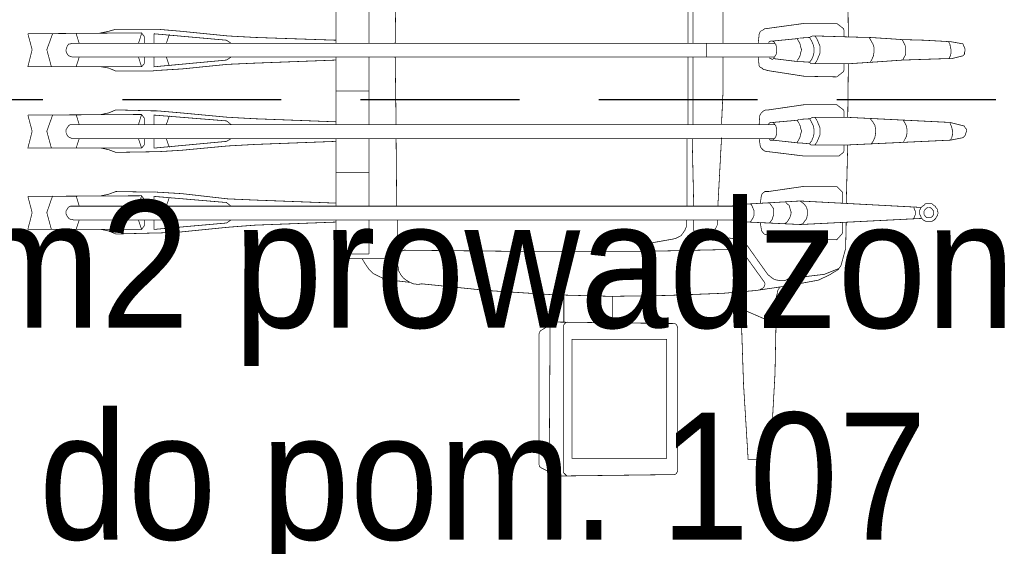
# Model space of a CAD drawing. Header units: centimetres. Extents: x 690840 to 714026, y 27673 to 40762.
# Tile 36 of 162: x 694223 to 694300, y 40016 to 40057. Entities that reach past the tile are written whole.
import ezdxf

# ---------------------------------------------------------------- set-up
doc = ezdxf.new("R2010")
doc.units = ezdxf.units.CM
doc.linetypes.add('DASHED2', pattern=[0.375, 0.25, -0.125])
doc.layers.add('H', color=7, linetype='Continuous')
doc.layers.add('Przekrojowa', color=253, linetype='Continuous', lineweight=25)
doc.layers.add('S3_rozdzielnice', color=1, linetype='Continuous', lineweight=5)
doc.styles.add('ARIELCE', font='arial.ttf', dxfattribs={"width": 0.9})

# ---------------------------------------------------------------- blocks, each defined once
blk = doc.blocks.new('zw$EDF5')
at = {"layer": 'H', "color": 8, "lineweight": 0, "const_width": 0.0573}
for points in [[(-55.37, 205.923), (-55.178, 206.909), (-55.01, 207.077), (-54.841, 207.125), (-54.673, 207.197), (-54.504, 207.197)], [(-54.504, 207.197), (-54.384, 207.077), (-54.264, 207.029)], [(-54.264, 207.029), (-53.975, 205.874)], [(-48.949, 206.043), (-48.732, 206.909), (-48.612, 207.029)], [(-48.612, 207.029), (-48.492, 207.029), (-48.323, 207.077), (-48.203, 207.077)], [(-48.203, 207.077), (-48.083, 207.029)], [(-48.083, 207.029), (-47.914, 206.957)], [(-47.914, 206.957), (-47.794, 206.909)], [(-47.794, 206.909), (-47.626, 205.971), (-47.506, 203.854), (-47.457, 202.123), (-47.385, 201.063), (-47.289, 199.573)], [(-55.37, 205.923), (-55.756, 197.672)], [(-54.89, 206.091), (-55.13, 206.043), (-55.37, 205.923)], [(-54.673, 206.091), (-54.89, 206.091)], [(-53.975, 205.874), (-54.217, 205.971), (-54.433, 206.043), (-54.673, 206.091)], [(-53.975, 205.874), (-53.568, 197.672)], [(-49.069, 202.17), (-48.949, 205.754)], [(-48.949, 205.754), (-48.949, 206.043)], [(-48.492, 205.971), (-48.732, 205.923), (-48.949, 205.802)], [(-48.251, 205.971), (-48.492, 205.971)], [(-47.577, 205.754), (-47.794, 205.874), (-48.035, 205.923), (-48.251, 205.971)], [(-61.192, 204.936), (-61.312, 204.888), (-61.432, 204.816), (-61.529, 204.768), (-61.649, 204.648), (-61.721, 204.527), (-61.769, 204.431)], [(-60.952, 204.599), (-61.072, 204.599), (-61.192, 204.599), (-61.361, 204.527)], [(-61.024, 204.936), (-61.192, 204.936)], [(-60.903, 204.888), (-61.024, 204.936)], [(-60.663, 204.311), (-60.735, 204.431), (-60.855, 204.527), (-60.952, 204.599)], [(-60.783, 204.888), (-60.903, 204.888)], [(-60.374, 204.479), (-60.495, 204.599), (-60.566, 204.72), (-60.663, 204.768), (-60.783, 204.888)], [(-61.769, 204.431), (-61.769, 204.311), (-61.769, 204.142), (-61.769, 204.022)], [(-61.769, 204.022), (-61.721, 203.902), (-61.649, 203.782), (-61.529, 203.661), (-61.432, 203.613), (-61.312, 203.565), (-61.192, 203.493)], [(-61.361, 204.527), (-61.432, 204.431), (-61.481, 204.311)], [(-61.481, 204.311), (-61.481, 204.191), (-61.481, 204.07)], [(-61.481, 204.07), (-61.361, 203.95), (-61.24, 203.854)], [(-61.24, 203.854), (-61.144, 203.854), (-60.952, 203.854)], [(-60.952, 203.854), (-60.855, 203.902), (-60.735, 204.022), (-60.663, 204.142)], [(-60.903, 203.493), (-60.783, 203.565), (-60.663, 203.613), (-60.566, 203.733), (-60.495, 203.854), (-60.374, 203.95)], [(-60.663, 204.191), (-60.663, 204.311)], [(-60.374, 204.191), (-60.374, 204.359), (-60.374, 204.479)], [(-60.374, 203.95), (-60.374, 204.07), (-60.374, 204.191)], [(-62.01, 194.136), (-61.529, 203.661)], [(-61.432, 203.084), (-61.529, 203.036)], [(-61.24, 203.156), (-61.432, 203.084)], [(-61.144, 203.156), (-61.24, 203.156)], [(-61.192, 203.493), (-61.024, 203.493), (-60.903, 203.493)], [(-60.783, 203.084), (-60.952, 203.156), (-61.144, 203.156)], [(-60.663, 203.036), (-60.783, 203.084)], [(-60.158, 194.088), (-60.663, 203.613)], [(-55.083, 202.459), (-55.299, 202.338), (-55.539, 202.218)], [(-54.793, 202.507), (-55.083, 202.459)], [(-54.553, 202.507), (-54.793, 202.507)], [(-54.264, 202.459), (-54.553, 202.507)], [(-53.808, 202.218), (-54.024, 202.338), (-54.264, 202.459)], [(-48.612, 202.41), (-48.829, 202.29), (-49.069, 202.17)], [(-48.083, 202.41), (-48.372, 202.41), (-48.612, 202.41)], [(-47.626, 202.218), (-47.866, 202.338), (-48.083, 202.41)], [(-49.238, 199.74), (-49.069, 202.17)], [(-47.457, 202.123), (-47.626, 202.218)], [(-53.928, 199.813), (-54.217, 199.982), (-54.504, 200.029), (-54.841, 200.029), (-55.13, 199.982), (-55.419, 199.862)], [(-55.419, 199.862), (-55.659, 199.693)], [(-53.688, 199.62), (-53.928, 199.813)], [(-49.358, 197.888), (-49.238, 199.74)], [(-49.021, 199.74), (-49.238, 199.62)], [(-47.794, 199.813), (-48.083, 199.909), (-48.443, 199.909), (-48.732, 199.862), (-49.021, 199.74)], [(-47.577, 199.693), (-47.794, 199.813)], [(-47.289, 199.525), (-47.577, 199.693)], [(-47.289, 199.573), (-47.289, 199.331), (-47.169, 195.243)], [(-65.232, 197.312), (-63.91, 197.672)], [(-63.91, 197.672), (-61.818, 197.721)], [(-60.374, 197.721), (-55.756, 197.841)], [(-55.756, 197.672), (-55.756, 195.243)], [(-53.568, 197.841), (-49.358, 197.888)], [(-53.568, 197.672), (-53.568, 195.243), (-53.568, 195.074)], [(-49.358, 195.243), (-49.358, 197.888)], [(-47.217, 197.888), (-42.84, 197.841)], [(-65.521, 197.142), (-65.978, 196.398), (-66.387, 195.532)], [(-65.931, 195.989), (-65.474, 197.142)], [(-65.474, 197.142), (-65.232, 197.312)], [(-63.213, 196.975), (-62.756, 197.384), (-62.635, 197.432), (-61.818, 197.432)], [(-63.164, 194.425), (-63.213, 196.975)], [(-59.508, 197.432), (-60.326, 197.432)], [(-59.003, 196.975), (-59.412, 197.384), (-59.508, 197.432)], [(-59.003, 194.425), (-59.003, 196.975)], [(-56.285, 191.538), (-56.285, 191.659), (-56.622, 194.425), (-56.622, 197.142), (-56.333, 197.504)], [(-56.333, 197.504), (-56.236, 197.552)], [(-56.236, 197.552), (-55.756, 197.552)], [(-53.109, 197.552), (-53.568, 197.552)], [(-52.989, 191.61), (-52.58, 194.425), (-52.58, 196.975), (-52.989, 197.504), (-53.109, 197.552)], [(-50.392, 196.975), (-49.982, 197.504)], [(-50.344, 194.425), (-50.392, 196.975)], [(-49.982, 197.504), (-49.815, 197.552), (-49.358, 197.552)], [(-46.76, 197.552), (-47.217, 197.552)], [(-46.808, 190.961), (-46.711, 191.153), (-46.591, 191.322), (-46.591, 191.442), (-46.182, 194.425), (-46.182, 196.975)], [(-46.591, 197.504), (-46.76, 197.552)], [(-46.182, 196.975), (-46.591, 197.504)], [(-66.387, 195.532), (-66.844, 193.054), (-67.206, 190.576), (-67.422, 188.026), (-67.59, 183.649)], [(-66.267, 193.174), (-65.931, 195.989)], [(-55.756, 195.243), (-55.539, 195.411)], [(-55.539, 195.411), (-55.25, 195.532), (-54.963, 195.652), (-54.673, 195.652), (-54.384, 195.652), (-54.097, 195.532), (-53.808, 195.411)], [(-53.808, 195.411), (-53.568, 195.243)], [(-49.117, 195.411), (-49.358, 195.243)], [(-48.54, 195.652), (-48.829, 195.532), (-49.117, 195.411)], [(-47.963, 195.652), (-48.251, 195.652), (-48.54, 195.652)], [(-47.385, 195.411), (-47.674, 195.532), (-47.963, 195.652)], [(-47.169, 195.243), (-47.385, 195.411)], [(-61.649, 194.545), (-61.769, 194.425)], [(-61.481, 194.617), (-61.649, 194.545)], [(-61.24, 194.666), (-61.481, 194.617)], [(-60.374, 194.377), (-60.566, 194.545), (-60.735, 194.617), (-60.903, 194.666), (-61.072, 194.666), (-61.24, 194.666)], [(-55.756, 194.954), (-55.756, 195.123), (-55.756, 195.243)], [(-55.419, 195.002), (-55.659, 194.834), (-55.756, 194.954)], [(-55.659, 194.834), (-55.587, 194.088)], [(-54.841, 195.195), (-55.13, 195.123), (-55.419, 195.002)], [(-53.975, 195.002), (-54.217, 195.123), (-54.553, 195.195), (-54.841, 195.195)], [(-53.688, 194.834), (-53.975, 195.002)], [(-53.688, 194.834), (-53.735, 194.088)], [(-53.568, 195.074), (-53.638, 194.954), (-53.688, 194.834)], [(-49.358, 194.954), (-49.358, 195.123), (-49.358, 195.243)], [(-49.021, 195.002), (-49.238, 194.834), (-49.358, 194.954)], [(-49.238, 194.834), (-49.189, 194.088)], [(-47.289, 194.834), (-47.577, 195.002), (-47.866, 195.123), (-48.155, 195.195), (-48.443, 195.195), (-48.732, 195.123), (-49.021, 195.002)], [(-47.289, 194.834), (-47.337, 194.088)], [(-47.169, 195.243), (-47.169, 195.074), (-47.217, 194.954), (-47.289, 194.834)], [(-62.804, 191.442), (-62.804, 191.61), (-63.164, 194.425)], [(-61.769, 194.425), (-61.938, 194.329), (-62.01, 194.136), (-61.769, 189.061)], [(-60.446, 189.134), (-60.158, 194.088)], [(-60.278, 194.257), (-60.374, 194.377)], [(-60.158, 194.088), (-60.278, 194.257)], [(-59.412, 191.61), (-59.003, 194.425)], [(-55.587, 194.088), (-55.587, 193.92), (-55.37, 191.947)], [(-55.37, 193.968), (-55.539, 193.848)], [(-53.975, 193.968), (-54.217, 194.088), (-54.433, 194.136), (-54.673, 194.208), (-54.89, 194.136), (-55.13, 194.088), (-55.37, 193.968)], [(-53.808, 193.848), (-53.975, 193.968)], [(-53.975, 191.947), (-53.808, 193.848)], [(-53.808, 193.848), (-53.735, 194.04)], [(-49.887, 191.49), (-50.344, 194.425)], [(-49.189, 194.088), (-49.189, 193.92), (-48.949, 191.947)], [(-48.949, 193.968), (-49.117, 193.848)], [(-47.577, 193.968), (-47.794, 194.088), (-48.035, 194.136), (-48.251, 194.208), (-48.492, 194.136), (-48.732, 194.088), (-48.949, 193.968)], [(-47.577, 191.899), (-47.385, 193.848), (-47.337, 194.04)], [(-47.385, 193.848), (-47.577, 193.968)], [(-66.34, 192.068), (-66.387, 192.308), (-66.435, 192.525), (-66.435, 192.765), (-66.387, 192.982)], [(-66.387, 192.982), (-66.267, 193.174)], [(-61.312, 193.342), (-61.481, 193.27), (-61.649, 193.174), (-61.818, 193.054), (-61.938, 192.885)], [(-61.072, 193.391), (-61.312, 193.342)], [(-60.903, 193.342), (-61.072, 193.391)], [(-60.663, 193.27), (-60.903, 193.342)], [(-60.206, 192.934), (-60.374, 193.054), (-60.495, 193.222), (-60.663, 193.27)], [(-73.724, 192.116), (-67.59, 192.236)], [(-69.851, 192.236), (-68.648, 189.47)], [(-67.59, 192.236), (-67.422, 192.308), (-67.253, 192.308), (-67.086, 192.404)], [(-67.086, 192.404), (-66.964, 192.476)], [(-54.89, 192.236), (-55.083, 192.188), (-55.25, 192.068)], [(-54.673, 192.236), (-54.89, 192.236)], [(-54.504, 192.236), (-54.673, 192.236)], [(-54.144, 191.61), (-54.024, 191.659), (-53.975, 191.779), (-53.975, 191.899), (-54.024, 192.019), (-54.264, 192.188), (-54.504, 192.236)], [(-48.492, 192.236), (-48.66, 192.188), (-48.829, 192.068)], [(-48.251, 192.236), (-48.492, 192.236)], [(-48.083, 192.236), (-48.251, 192.236)], [(-47.746, 191.61), (-47.626, 191.659), (-47.577, 191.779), (-47.577, 191.899), (-47.626, 192.019), (-47.866, 192.188), (-48.083, 192.236)], [(-74.59, 189.638), (-80.482, 190), (-80.482, 191.081), (-80.482, 191.202), (-80.411, 191.322), (-80.362, 191.442), (-80.29, 191.538), (-80.194, 191.61), (-80.074, 191.659), (-79.953, 191.731), (-79.833, 191.779)], [(-79.833, 191.779), (-73.724, 192.116)], [(-63.5, 189.806), (-65.931, 191.538), (-66.098, 191.731), (-66.22, 191.899), (-66.34, 192.068)], [(-62.756, 191.25), (-62.804, 191.442)], [(-61.769, 191.779), (-61.89, 191.659)], [(-61.432, 191.947), (-61.601, 191.899), (-61.769, 191.779)], [(-61.192, 192.019), (-61.432, 191.947)], [(-61.024, 192.019), (-61.192, 192.019)], [(-60.783, 192.019), (-61.024, 192.019)], [(-60.278, 191.659), (-60.446, 191.779), (-60.615, 191.899), (-60.783, 192.019)], [(-59.629, 191.081), (-59.508, 191.202), (-59.412, 191.322), (-59.412, 191.442)], [(-59.412, 191.442), (-59.412, 191.61)], [(-56.165, 191.202), (-56.236, 191.322), (-56.285, 191.538)], [(-55.25, 192.068), (-55.37, 191.947)], [(-55.37, 191.947), (-55.37, 191.827), (-55.37, 191.731)], [(-55.37, 191.731), (-55.25, 191.659)], [(-55.25, 192.068), (-55.25, 136.889)], [(-54.144, 192.116), (-54.144, 136.889)], [(-52.989, 191.37), (-52.989, 191.49), (-52.989, 191.61)], [(-49.815, 191.202), (-49.815, 191.322), (-49.887, 191.49)], [(-48.829, 192.068), (-48.949, 192.019), (-49.021, 191.899), (-48.949, 191.779), (-48.901, 191.659)], [(-48.829, 192.068), (-48.829, 136.817)], [(-47.746, 192.116), (-47.746, 136.889)], [(-66.916, 191.25), (-67.013, 191.153), (-67.086, 191.033), (-67.133, 190.913)], [(-66.627, 191.322), (-66.724, 191.322), (-66.916, 191.25)], [(-66.507, 191.25), (-66.627, 191.322)], [(-64.03, 189.47), (-66.507, 191.25)], [(-62.635, 191.153), (-62.756, 191.25)], [(-61.89, 190.961), (-62.347, 191.033), (-62.467, 191.033), (-62.635, 191.153)], [(-60.326, 190.961), (-59.797, 191.033), (-59.629, 191.081)], [(-55.996, 191.033), (-56.165, 191.202)], [(-55.876, 190.961), (-55.996, 191.033)], [(-55.25, 190.866), (-55.876, 190.961)], [(-54.144, 190.866), (-53.446, 190.913)], [(-53.446, 190.913), (-53.351, 190.961), (-53.231, 191.033), (-53.109, 191.153), (-53.062, 191.25), (-52.989, 191.37)], [(-49.526, 190.866), (-49.646, 190.961), (-49.695, 191.081), (-49.815, 191.202)], [(-48.829, 190.793), (-49.526, 190.866)], [(-47.746, 190.793), (-47.048, 190.866)], [(-47.048, 190.866), (-46.928, 190.913), (-46.808, 190.961)], [(-60.735, 190.384), (-60.903, 190.456), (-61.072, 190.456), (-61.312, 190.456), (-61.481, 190.384), (-61.649, 190.287), (-61.818, 190.167)], [(-60.374, 190.167), (-60.495, 190.287), (-60.735, 190.384)], [(-67.301, 189.47), (-68.167, 189.47), (-68.648, 189.47), (-69.611, 189.47), (-74.59, 189.638)], [(-64.126, 181.725), (-63.959, 189.229)], [(-63.959, 189.229), (-63.959, 189.349), (-64.03, 189.47)], [(-63.333, 189.47), (-63.5, 189.806)], [(-63.164, 189.061), (-63.333, 189.47)], [(-61.649, 189.229), (-61.721, 189.134), (-61.769, 189.012), (-61.721, 188.892), (-61.649, 188.772)], [(-61.649, 189.229), (-61.481, 189.301)], [(-61.649, 189.229), (-61.649, 136.889)], [(-61.481, 189.301), (-61.24, 189.349)], [(-61.24, 189.349), (-61.072, 189.421), (-60.903, 189.349), (-60.735, 189.301), (-60.566, 189.229), (-60.566, 136.889)], [(-60.566, 188.772), (-60.446, 188.845), (-60.374, 188.94), (-60.374, 189.061), (-60.446, 189.181), (-60.566, 189.229)], [(-63.093, 188.652), (-63.164, 189.061)], [(-63.093, 186.464), (-63.044, 188.195), (-63.093, 188.652)], [(-62.058, 187.57), (-62.298, 187.45), (-62.515, 187.28), (-62.684, 187.04)], [(-61.649, 187.57), (-62.058, 187.57)], [(-60.566, 187.617), (-55.178, 187.906)], [(-54.097, 187.906), (-51.499, 188.026), (-48.829, 188.026)], [(-45.076, 188.026), (-47.746, 188.026)], [(-62.684, 187.04), (-62.876, 186.873), (-62.971, 186.584)], [(-63.044, 186.342), (-63.093, 186.464)], [(-62.971, 186.584), (-63.044, 186.342)], [(-63.044, 186.175), (-63.044, 186.342)], [(-62.756, 185.838), (-62.876, 185.958), (-62.924, 186.054), (-63.044, 186.175)], [(-48.829, 186.704), (-47.746, 186.704)], [(-62.587, 185.765), (-62.756, 185.838)], [(-62.467, 185.718), (-62.587, 185.765)], [(-61.649, 185.718), (-62.298, 185.718), (-62.467, 185.718)], [(-60.566, 185.718), (-55.25, 185.598)], [(-54.144, 185.67), (-48.829, 185.67)], [(-54.144, 185.261), (-48.829, 185.261)], [(-42.43, 185.67), (-47.746, 185.67)], [(-42.43, 185.261), (-47.746, 185.261)], [(-81.445, 184.443), (-81.637, 184.323)], [(-81.348, 184.443), (-81.445, 184.443)], [(-70.188, 184.443), (-81.348, 184.443)], [(-69.803, 184.226), (-69.851, 184.323), (-69.971, 184.395), (-70.091, 184.443), (-70.188, 184.443)], [(-63.093, 184.323), (-62.971, 184.563)], [(-62.971, 184.563), (-62.876, 184.732)], [(-62.876, 184.732), (-62.635, 184.899)], [(-62.635, 184.899), (-62.467, 185.019), (-62.178, 185.141)], [(-62.178, 185.141), (-61.938, 185.141)], [(-61.938, 185.141), (-61.649, 185.141)], [(-60.566, 185.189), (-55.25, 185.189)], [(-81.637, 184.323), (-81.685, 184.226), (-81.806, 174.628), (-81.734, 174.508), (-81.685, 174.413)], [(-69.683, 174.581), (-69.803, 184.226)], [(-63.67, 181.725), (-63.55, 181.845), (-63.164, 184.034)], [(-63.164, 184.034), (-63.093, 184.323)], [(-71.054, 176.145), (-80.411, 176.145), (-80.411, 183.577), (-71.054, 183.577), (-71.054, 176.145)], [(-67.59, 183.649), (-67.662, 179.199)], [(-64.126, 181.725), (-63.67, 181.725)], [(-64.126, 172.2), (-64.126, 181.725)], [(-69.683, 179.319), (-67.662, 179.319)], [(-67.662, 179.199), (-67.542, 174.75)], [(-81.806, 175.736), (-81.685, 175.616), (-81.565, 175.494), (-81.445, 175.447)], [(-81.445, 175.447), (-81.348, 175.447), (-70.14, 175.447), (-70.02, 175.447)], [(-70.02, 175.447), (-69.899, 175.494), (-69.803, 175.567), (-69.731, 175.663), (-69.683, 175.783)], [(-69.683, 175.494), (-67.542, 175.494)], [(-81.685, 174.413), (-81.565, 174.413)], [(-81.565, 174.413), (-81.445, 174.341)], [(-81.517, 174.413), (-81.156, 173.715), (-81.06, 173.595), (-80.94, 173.547)], [(-81.445, 174.341), (-69.971, 174.413), (-69.851, 174.413)], [(-70.597, 173.547), (-70.477, 173.595), (-70.38, 173.642), (-69.899, 174.413)], [(-69.851, 174.413), (-69.731, 174.461), (-69.683, 174.581)], [(-67.542, 174.75), (-67.206, 169.505), (-66.676, 164.309), (-66.724, 164.022)], [(-80.94, 173.547), (-70.597, 173.547)], [(-64.03, 162.914), (-64.03, 163.034), (-64.126, 172.2)], [(-66.724, 164.022), (-66.676, 163.66)], [(-66.676, 163.66), (-66.556, 163.371), (-66.387, 163.084)], [(-66.556, 163.324), (-66.387, 161.881)], [(-66.387, 163.084), (-66.22, 162.867), (-65.978, 162.674)], [(-64.079, 162.794), (-64.03, 162.914)], [(-64.079, 162.674), (-64.079, 162.794)], [(-65.978, 162.674), (-65.691, 162.505), (-65.401, 162.458)], [(-65.401, 162.458), (-65.065, 162.385)], [(-65.065, 162.385), (-64.199, 162.385)], [(-64.703, 162.096), (-64.703, 157.839)], [(-64.655, 162.385), (-64.535, 162.458), (-64.366, 162.458)], [(-64.199, 162.385), (-64.319, 162.385), (-64.488, 162.338), (-64.655, 162.169)], [(-64.366, 162.458), (-64.199, 162.578)], [(-64.199, 162.578), (-64.079, 162.674)], [(-64.199, 162.385), (-61.649, 162.385)], [(-60.566, 162.338), (-55.25, 162.29)], [(-54.144, 162.29), (-48.829, 162.218)], [(-42.43, 162.29), (-47.746, 162.218)], [(-66.387, 161.881), (-66.267, 161.352)], [(-66.267, 161.352), (-66.098, 160.943)], [(-66.098, 160.943), (-65.858, 160.486)], [(-65.858, 160.486), (-65.521, 160.149), (-65.112, 159.86), (-64.703, 159.62)], [(-61.649, 160.149), (-64.319, 160.149)], [(-64.319, 160.149), (-64.319, 157.551), (-61.649, 157.551)], [(-60.566, 160.149), (-55.25, 160.149)], [(-57.897, 160.149), (-57.897, 157.551)], [(-54.144, 160.149), (-48.829, 160.149)], [(-51.499, 160.149), (-51.499, 157.551)], [(-47.746, 160.149), (-42.43, 160.149)], [(-64.703, 157.839), (-64.703, 157.719)], [(-64.703, 157.719), (-64.608, 157.599), (-64.488, 157.551)], [(-64.488, 157.551), (-64.366, 157.551)], [(-62.227, 149.012), (-62.058, 151.201), (-61.818, 157.551)], [(-61.818, 157.551), (-61.649, 157.551)], [(-60.566, 157.551), (-55.25, 157.551)], [(-60.326, 157.551), (-60.086, 151.201), (-59.989, 149.012)], [(-55.828, 149.012), (-55.707, 151.201), (-55.467, 157.551)], [(-55.467, 157.551), (-55.25, 157.551)], [(-54.144, 157.551), (-48.829, 157.551)], [(-53.928, 157.551), (-53.688, 151.201), (-53.568, 149.012)], [(-49.406, 149.012), (-49.309, 151.201), (-49.069, 157.551)], [(-49.069, 157.551), (-48.829, 157.551)], [(-47.746, 157.551), (-42.43, 157.551)], [(-47.506, 157.551), (-47.289, 151.201), (-47.169, 149.012)], [(-62.587, 145.428), (-62.227, 149.012)], [(-61.649, 143.239), (-62.395, 143.239), (-61.89, 148.94), (-61.649, 149.301)], [(-60.278, 148.94), (-60.566, 149.301)], [(-60.566, 143.239), (-59.797, 143.239), (-60.278, 148.94)], [(-59.989, 149.012), (-59.58, 145.428)], [(-56.165, 145.428), (-55.828, 149.012)], [(-55.25, 143.239), (-55.996, 143.239), (-55.467, 148.94), (-55.25, 149.301)], [(-53.855, 148.94), (-54.144, 149.301)], [(-54.144, 143.239), (-53.398, 143.239), (-53.855, 148.94)], [(-53.568, 149.012), (-53.231, 145.428)], [(-49.767, 145.428), (-49.406, 149.012)], [(-48.829, 143.239), (-49.598, 143.239), (-49.069, 148.94), (-48.829, 149.301)], [(-47, 143.239), (-47.506, 148.94), (-47.746, 149.301)], [(-47.169, 149.012), (-46.808, 145.428)], [(-62.684, 143.455), (-62.587, 145.428)], [(-59.58, 145.428), (-59.46, 143.455)], [(-55.996, 139.078), (-56.116, 139.654), (-56.333, 140.233), (-56.285, 142.998), (-56.285, 143.455), (-56.165, 145.428)], [(-53.231, 145.428), (-53.062, 143.455)], [(-49.598, 139.078), (-49.695, 139.654), (-49.935, 140.233), (-49.935, 142.998), (-49.887, 143.455), (-49.767, 145.428)], [(-46.808, 145.428), (-46.64, 143.455)], [(-62.298, 144.442), (-61.649, 144.201)], [(-59.869, 144.442), (-60.566, 144.201)], [(-55.948, 144.442), (-55.25, 144.201)], [(-53.446, 144.442), (-54.144, 144.201)], [(-49.526, 144.442), (-48.829, 144.201)], [(-47.048, 144.442), (-47.746, 144.201)], [(-62.684, 142.998), (-62.684, 143.455)], [(-59.46, 143.455), (-59.46, 142.998)], [(-53.062, 143.455), (-53.062, 142.998)], [(-46.64, 143.455), (-46.64, 142.998)], [(-62.395, 139.078), (-62.515, 139.654), (-62.756, 140.233), (-62.684, 142.998)], [(-59.46, 142.998), (-59.412, 140.233), (-59.629, 139.654), (-59.749, 139.078)], [(-53.062, 142.998), (-52.989, 140.233), (-53.231, 139.654), (-53.351, 139.078)], [(-47.746, 143.239), (-47, 143.239)], [(-46.64, 142.998), (-46.64, 140.233), (-46.808, 139.654), (-46.928, 139.078)], [(-61.649, 142.012), (-62.395, 142.252), (-62.105, 142.469), (-61.649, 142.469)], [(-62.395, 142.252), (-62.395, 133.305), (-61.072, 133.642), (-59.797, 133.305)], [(-60.566, 142.012), (-59.749, 142.252), (-60.037, 142.469)], [(-60.037, 142.469), (-60.566, 142.469)], [(-59.797, 133.305), (-59.749, 142.252)], [(-55.996, 142.252), (-55.756, 142.469)], [(-55.996, 142.252), (-55.996, 133.305), (-54.673, 133.642), (-53.398, 133.305)], [(-55.25, 142.012), (-55.996, 142.252)], [(-55.756, 142.469), (-55.25, 142.469)], [(-54.144, 142.012), (-53.351, 142.252), (-53.638, 142.469)], [(-53.638, 142.469), (-54.144, 142.469)], [(-53.398, 133.305), (-53.351, 142.252)], [(-49.598, 142.252), (-49.358, 142.469)], [(-49.598, 142.252), (-49.598, 133.305), (-48.251, 133.642), (-47, 133.305)], [(-48.829, 142.012), (-49.598, 142.252)], [(-49.358, 142.469), (-48.829, 142.469)], [(-46.928, 142.252), (-47.217, 142.469), (-47.746, 142.469)], [(-47.746, 142.012), (-47, 142.252)], [(-47, 133.305), (-46.928, 142.252)], [(-61.649, 137.346), (-62.395, 137.106)], [(-60.566, 137.346), (-59.749, 137.106)], [(-55.25, 137.346), (-55.996, 137.106)], [(-54.144, 137.346), (-53.351, 137.106)], [(-48.829, 137.346), (-49.598, 137.106)], [(-47.746, 137.346), (-47, 137.106)], [(-61.649, 136.889), (-61.601, 136.769), (-61.601, 136.649), (-61.529, 136.528)], [(-61.529, 136.528), (-61.361, 136.408), (-61.192, 136.312), (-61.072, 136.312), (-60.952, 136.312), (-60.783, 136.408)], [(-60.783, 136.408), (-60.663, 136.48)], [(-60.663, 136.48), (-60.566, 136.649)], [(-60.566, 136.649), (-60.566, 136.769), (-60.566, 136.889)], [(-55.25, 136.889), (-55.25, 136.769), (-55.178, 136.649), (-55.13, 136.528), (-55.01, 136.408), (-54.89, 136.36), (-54.793, 136.312)], [(-54.793, 136.312), (-54.673, 136.312), (-54.553, 136.312), (-54.384, 136.408), (-54.217, 136.528)], [(-54.217, 136.528), (-54.144, 136.649)], [(-54.144, 136.649), (-54.144, 136.769), (-54.144, 136.889)], [(-48.829, 136.889), (-48.829, 136.769)], [(-48.829, 136.769), (-48.78, 136.649), (-48.732, 136.528), (-48.612, 136.408), (-48.492, 136.36), (-48.372, 136.312)], [(-48.083, 136.36), (-47.963, 136.408)], [(-47.963, 136.408), (-47.794, 136.528)], [(-47.794, 136.528), (-47.794, 136.649), (-47.746, 136.769)], [(-47.746, 136.769), (-47.746, 136.889)], [(-48.372, 136.312), (-48.251, 136.312), (-48.083, 136.36)], [(-62.395, 135.157), (-61.072, 134.796), (-59.749, 135.252)], [(-55.996, 135.157), (-54.673, 134.796), (-53.398, 135.252)], [(-49.598, 135.157), (-48.251, 134.796), (-47, 135.252)]]:
    blk.add_lwpolyline(points, dxfattribs=at)

msp = doc.modelspace()

# ---------------------------------------------------------------- linework, layer by layer
at = {"layer": 'S3_rozdzielnice', "color": 3, "linetype": 'DASHED2', "lineweight": -3, "ltscale": 50}
msp.add_line((694174.408, 40051.034), (694427.411, 40051.034), dxfattribs=at)

# ---------------------------------------------------------------- block references
at = {"layer": 'Przekrojowa', "color": 8, "ltscale": 1.6, "xscale": -1, "rotation": 270}
msp.add_blockref('zw$EDF5', (694089.916, 40103.199), dxfattribs=at)

# ---------------------------------------------------------------- texts
at = {"layer": 'S3_rozdzielnice', "insert": (694155.584, 40043.102), "char_height": 10.00209, "width": 965.61891, "attachment_point": 1, "rotation": 359.98101, "style": 'ARIELCE'}
msp.add_mtext('{\\fArial|b0|i0|c238|p34;\\C7;OMY 3x1mm2 prowadzony w peszlu fi20 w podłodze do szachtu\\Pa nastepnie do pom. 107 \\Ppozostawić zapas przewodu 1m przy UNICIE}', dxfattribs=at)

doc.saveas('drawing.dxf')
